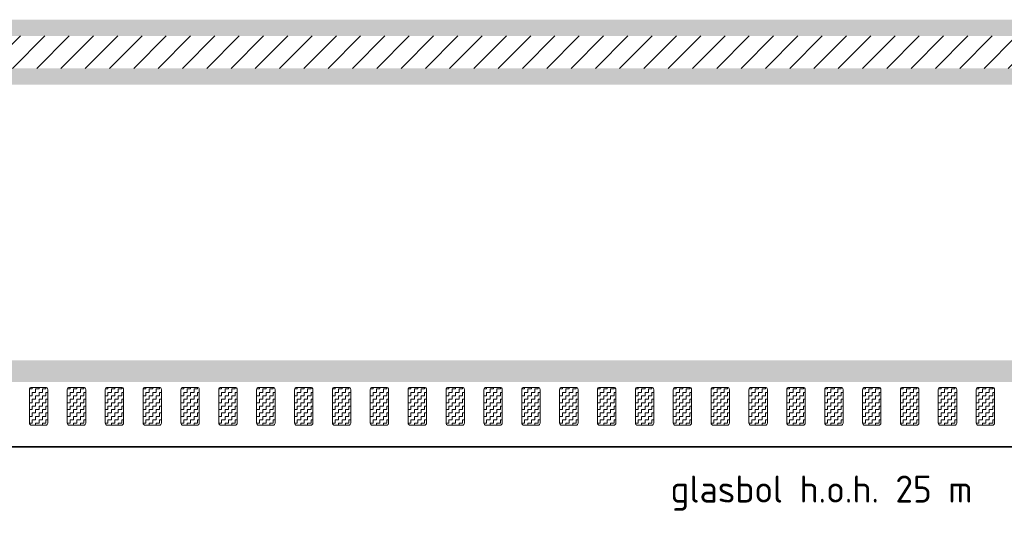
# Model space of a CAD drawing. Header units: metres. Extents: x -699 to 2316, y -1199 to 781.
# Tile 157 of 256: x -22.22 to -13.12, y -88.44 to -83.82. Entities that reach past the tile are written whole.
import ezdxf

# ---------------------------------------------------------------- set-up
doc = ezdxf.new("R2010")
doc.units = ezdxf.units.M
for name, color, linetype, lineweight in [('N-WA-VW-MARKERING_DYNAMISCH-G', 7, 'Continuous', 35), ('N-WE-VH-KANTVERHARDING-G', 210, 'Continuous', 35), ('N-WE-VW-MARKERING_LANGS_STREEP_DOORGETROKKEN_015-G', 7, 'Continuous', 13), ('N-WE-VW-MARKERING_LANGS_STREEP_DOORGETROKKEN_020-G', 7, 'Continuous', 18), ('N-WE-VW-MARKERING_LANGS_STREEP_GROEN-G', 7, 'Continuous', 35), ('X-XX-AL-AANPIJLING-M-100', 7, 'Continuous', 18)]:
    doc.layers.add(name, color=color, linetype=linetype, lineweight=lineweight)
doc.styles.add('NLCS-ISO Standaard', font='NLCS-ISO.ttf')

msp = doc.modelspace()

# ---------------------------------------------------------------- hatches: boundary and pattern name
at = {"layer": 'N-WA-VW-MARKERING_DYNAMISCH-G', "lineweight": 9}
h = msp.add_hatch(dxfattribs=at)
h.set_pattern_fill('ZIGZAG', color=8, scale=0.01, angle=50.39495, style=0)
h.set_pattern_definition([(1e-09, (277484.772794, -444237.322383), (0.0317499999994, 0.0317500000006), [0.03175, -0.03175]), (90, (277484.804544, -444237.322383), (-0.0317500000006, 0.0317499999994), [0.03175, -0.03175])])
edge = h.paths.add_edge_path()
edge.add_line((-22.1074, -87.2243), (-21.9774, -87.2243))
edge.add_arc((-21.9774, -87.2443), 0.02, 0, 90, ccw=False)
edge.add_line((-21.9574, -87.2443), (-21.9574, -87.5543))
edge.add_arc((-21.9774, -87.5543), 0.02, 270, 360, ccw=False)
edge.add_line((-21.9774, -87.5743), (-22.1074, -87.5743))
edge.add_arc((-22.1074, -87.5543), 0.02, 180, 270, ccw=False)
edge.add_line((-22.1274, -87.5543), (-22.1274, -87.2443))
edge.add_arc((-22.1074, -87.2443), 0.02, 90, 180, ccw=False)
h = msp.add_hatch(dxfattribs=at)
h.set_pattern_fill('ZIGZAG', color=8, scale=0.01, angle=50.39495, style=0)
h.set_pattern_definition([(1e-09, (277485.122794, -444237.322383), (0.0317499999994, 0.0317500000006), [0.03175, -0.03175]), (90, (277485.154544, -444237.322383), (-0.0317500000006, 0.0317499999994), [0.03175, -0.03175])])
edge = h.paths.add_edge_path()
edge.add_line((-21.7574, -87.2243), (-21.6274, -87.2243))
edge.add_arc((-21.6274, -87.2443), 0.02, 0, 90, ccw=False)
edge.add_line((-21.6074, -87.2443), (-21.6074, -87.5543))
edge.add_arc((-21.6274, -87.5543), 0.02, 270, 360, ccw=False)
edge.add_line((-21.6274, -87.5743), (-21.7574, -87.5743))
edge.add_arc((-21.7574, -87.5543), 0.02, 180, 270, ccw=False)
edge.add_line((-21.7774, -87.5543), (-21.7774, -87.2443))
edge.add_arc((-21.7574, -87.2443), 0.02, 90, 180, ccw=False)
h = msp.add_hatch(dxfattribs=at)
h.set_pattern_fill('ZIGZAG', color=8, scale=0.01, angle=50.39495, style=0)
h.set_pattern_definition([(1e-09, (277485.472794, -444237.322383), (0.0317499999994, 0.0317500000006), [0.03175, -0.03175]), (90, (277485.504544, -444237.322383), (-0.0317500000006, 0.0317499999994), [0.03175, -0.03175])])
edge = h.paths.add_edge_path()
edge.add_line((-21.4074, -87.2243), (-21.2774, -87.2243))
edge.add_arc((-21.2774, -87.2443), 0.02, 0, 90, ccw=False)
edge.add_line((-21.2574, -87.2443), (-21.2574, -87.5543))
edge.add_arc((-21.2774, -87.5543), 0.02, 270, 360, ccw=False)
edge.add_line((-21.2774, -87.5743), (-21.4074, -87.5743))
edge.add_arc((-21.4074, -87.5543), 0.02, 180, 270, ccw=False)
edge.add_line((-21.4274, -87.5543), (-21.4274, -87.2443))
edge.add_arc((-21.4074, -87.2443), 0.02, 90, 180, ccw=False)
h = msp.add_hatch(dxfattribs=at)
h.set_pattern_fill('ZIGZAG', color=8, scale=0.01, angle=50.39495, style=0)
h.set_pattern_definition([(1e-09, (277485.822794, -444237.322383), (0.0317499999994, 0.0317500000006), [0.03175, -0.03175]), (90, (277485.854544, -444237.322383), (-0.0317500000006, 0.0317499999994), [0.03175, -0.03175])])
edge = h.paths.add_edge_path()
edge.add_line((-21.0574, -87.2243), (-20.9274, -87.2243))
edge.add_arc((-20.9274, -87.2443), 0.02, 0, 90, ccw=False)
edge.add_line((-20.9074, -87.2443), (-20.9074, -87.5543))
edge.add_arc((-20.9274, -87.5543), 0.02, 270, 360, ccw=False)
edge.add_line((-20.9274, -87.5743), (-21.0574, -87.5743))
edge.add_arc((-21.0574, -87.5543), 0.02, 180, 270, ccw=False)
edge.add_line((-21.0774, -87.5543), (-21.0774, -87.2443))
edge.add_arc((-21.0574, -87.2443), 0.02, 90, 180, ccw=False)
h = msp.add_hatch(dxfattribs=at)
h.set_pattern_fill('ZIGZAG', color=8, scale=0.01, angle=50.39495, style=0)
h.set_pattern_definition([(1e-09, (277486.172794, -444237.322383), (0.0317499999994, 0.0317500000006), [0.03175, -0.03175]), (90, (277486.204544, -444237.322383), (-0.0317500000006, 0.0317499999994), [0.03175, -0.03175])])
edge = h.paths.add_edge_path()
edge.add_line((-20.7074, -87.2243), (-20.5774, -87.2243))
edge.add_arc((-20.5774, -87.2443), 0.02, 0, 90, ccw=False)
edge.add_line((-20.5574, -87.2443), (-20.5574, -87.5543))
edge.add_arc((-20.5774, -87.5543), 0.02, 270, 360, ccw=False)
edge.add_line((-20.5774, -87.5743), (-20.7074, -87.5743))
edge.add_arc((-20.7074, -87.5543), 0.02, 180, 270, ccw=False)
edge.add_line((-20.7274, -87.5543), (-20.7274, -87.2443))
edge.add_arc((-20.7074, -87.2443), 0.02, 90, 180, ccw=False)
h = msp.add_hatch(dxfattribs=at)
h.set_pattern_fill('ZIGZAG', color=8, scale=0.01, angle=50.39495, style=0)
h.set_pattern_definition([(1e-09, (277486.522794, -444237.322383), (0.0317499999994, 0.0317500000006), [0.03175, -0.03175]), (90, (277486.554544, -444237.322383), (-0.0317500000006, 0.0317499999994), [0.03175, -0.03175])])
edge = h.paths.add_edge_path()
edge.add_line((-20.3574, -87.2243), (-20.2274, -87.2243))
edge.add_arc((-20.2274, -87.2443), 0.02, 0, 90, ccw=False)
edge.add_line((-20.2074, -87.2443), (-20.2074, -87.5543))
edge.add_arc((-20.2274, -87.5543), 0.02, 270, 360, ccw=False)
edge.add_line((-20.2274, -87.5743), (-20.3574, -87.5743))
edge.add_arc((-20.3574, -87.5543), 0.02, 180, 270, ccw=False)
edge.add_line((-20.3774, -87.5543), (-20.3774, -87.2443))
edge.add_arc((-20.3574, -87.2443), 0.02, 90, 180, ccw=False)
h = msp.add_hatch(dxfattribs=at)
h.set_pattern_fill('ZIGZAG', color=8, scale=0.01, angle=50.39495, style=0)
h.set_pattern_definition([(1e-09, (277486.872794, -444237.322383), (0.0317499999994, 0.0317500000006), [0.03175, -0.03175]), (90, (277486.904544, -444237.322383), (-0.0317500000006, 0.0317499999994), [0.03175, -0.03175])])
edge = h.paths.add_edge_path()
edge.add_line((-20.0074, -87.2243), (-19.8774, -87.2243))
edge.add_arc((-19.8774, -87.2443), 0.02, 0, 90, ccw=False)
edge.add_line((-19.8574, -87.2443), (-19.8574, -87.5543))
edge.add_arc((-19.8774, -87.5543), 0.02, 270, 360, ccw=False)
edge.add_line((-19.8774, -87.5743), (-20.0074, -87.5743))
edge.add_arc((-20.0074, -87.5543), 0.02, 180, 270, ccw=False)
edge.add_line((-20.0274, -87.5543), (-20.0274, -87.2443))
edge.add_arc((-20.0074, -87.2443), 0.02, 90, 180, ccw=False)
h = msp.add_hatch(dxfattribs=at)
h.set_pattern_fill('ZIGZAG', color=8, scale=0.01, angle=50.39495, style=0)
h.set_pattern_definition([(1e-09, (277487.222794, -444237.322383), (0.0317499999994, 0.0317500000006), [0.03175, -0.03175]), (90, (277487.254544, -444237.322383), (-0.0317500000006, 0.0317499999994), [0.03175, -0.03175])])
edge = h.paths.add_edge_path()
edge.add_line((-19.6574, -87.2243), (-19.5274, -87.2243))
edge.add_arc((-19.5274, -87.2443), 0.02, 0, 90, ccw=False)
edge.add_line((-19.5074, -87.2443), (-19.5074, -87.5543))
edge.add_arc((-19.5274, -87.5543), 0.02, 270, 360, ccw=False)
edge.add_line((-19.5274, -87.5743), (-19.6574, -87.5743))
edge.add_arc((-19.6574, -87.5543), 0.02, 180, 270, ccw=False)
edge.add_line((-19.6774, -87.5543), (-19.6774, -87.2443))
edge.add_arc((-19.6574, -87.2443), 0.02, 90, 180, ccw=False)
h = msp.add_hatch(dxfattribs=at)
h.set_pattern_fill('ZIGZAG', color=8, scale=0.01, angle=50.39495, style=0)
h.set_pattern_definition([(1e-09, (277487.572794, -444237.322383), (0.0317499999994, 0.0317500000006), [0.03175, -0.03175]), (90, (277487.604544, -444237.322383), (-0.0317500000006, 0.0317499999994), [0.03175, -0.03175])])
edge = h.paths.add_edge_path()
edge.add_line((-19.3074, -87.2243), (-19.1774, -87.2243))
edge.add_arc((-19.1774, -87.2443), 0.02, 0, 90, ccw=False)
edge.add_line((-19.1574, -87.2443), (-19.1574, -87.5543))
edge.add_arc((-19.1774, -87.5543), 0.02, 270, 360, ccw=False)
edge.add_line((-19.1774, -87.5743), (-19.3074, -87.5743))
edge.add_arc((-19.3074, -87.5543), 0.02, 180, 270, ccw=False)
edge.add_line((-19.3274, -87.5543), (-19.3274, -87.2443))
edge.add_arc((-19.3074, -87.2443), 0.02, 90, 180, ccw=False)
h = msp.add_hatch(dxfattribs=at)
h.set_pattern_fill('ZIGZAG', color=8, scale=0.01, angle=50.39495, style=0)
h.set_pattern_definition([(1e-09, (277487.922794, -444237.322383), (0.0317499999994, 0.0317500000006), [0.03175, -0.03175]), (90, (277487.954544, -444237.322383), (-0.0317500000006, 0.0317499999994), [0.03175, -0.03175])])
edge = h.paths.add_edge_path()
edge.add_line((-18.9574, -87.2243), (-18.8274, -87.2243))
edge.add_arc((-18.8274, -87.2443), 0.02, 0, 90, ccw=False)
edge.add_line((-18.8074, -87.2443), (-18.8074, -87.5543))
edge.add_arc((-18.8274, -87.5543), 0.02, 270, 360, ccw=False)
edge.add_line((-18.8274, -87.5743), (-18.9574, -87.5743))
edge.add_arc((-18.9574, -87.5543), 0.02, 180, 270, ccw=False)
edge.add_line((-18.9774, -87.5543), (-18.9774, -87.2443))
edge.add_arc((-18.9574, -87.2443), 0.02, 90, 180, ccw=False)
h = msp.add_hatch(dxfattribs=at)
h.set_pattern_fill('ZIGZAG', color=8, scale=0.01, angle=50.39495, style=0)
h.set_pattern_definition([(1e-09, (277488.272794, -444237.322383), (0.0317499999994, 0.0317500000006), [0.03175, -0.03175]), (90, (277488.304544, -444237.322383), (-0.0317500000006, 0.0317499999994), [0.03175, -0.03175])])
edge = h.paths.add_edge_path()
edge.add_line((-18.6074, -87.2243), (-18.4774, -87.2243))
edge.add_arc((-18.4774, -87.2443), 0.02, 0, 90, ccw=False)
edge.add_line((-18.4574, -87.2443), (-18.4574, -87.5543))
edge.add_arc((-18.4774, -87.5543), 0.02, 270, 360, ccw=False)
edge.add_line((-18.4774, -87.5743), (-18.6074, -87.5743))
edge.add_arc((-18.6074, -87.5543), 0.02, 180, 270, ccw=False)
edge.add_line((-18.6274, -87.5543), (-18.6274, -87.2443))
edge.add_arc((-18.6074, -87.2443), 0.02, 90, 180, ccw=False)
h = msp.add_hatch(dxfattribs=at)
h.set_pattern_fill('ZIGZAG', color=8, scale=0.01, angle=50.39495, style=0)
h.set_pattern_definition([(1e-09, (277488.622794, -444237.322383), (0.0317499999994, 0.0317500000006), [0.03175, -0.03175]), (90, (277488.654544, -444237.322383), (-0.0317500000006, 0.0317499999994), [0.03175, -0.03175])])
edge = h.paths.add_edge_path()
edge.add_line((-18.2574, -87.2243), (-18.1274, -87.2243))
edge.add_arc((-18.1274, -87.2443), 0.02, 0, 90, ccw=False)
edge.add_line((-18.1074, -87.2443), (-18.1074, -87.5543))
edge.add_arc((-18.1274, -87.5543), 0.02, 270, 360, ccw=False)
edge.add_line((-18.1274, -87.5743), (-18.2574, -87.5743))
edge.add_arc((-18.2574, -87.5543), 0.02, 180, 270, ccw=False)
edge.add_line((-18.2774, -87.5543), (-18.2774, -87.2443))
edge.add_arc((-18.2574, -87.2443), 0.02, 90, 180, ccw=False)
h = msp.add_hatch(dxfattribs=at)
h.set_pattern_fill('ZIGZAG', color=8, scale=0.01, angle=50.39495, style=0)
h.set_pattern_definition([(1e-09, (277488.972794, -444237.322383), (0.0317499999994, 0.0317500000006), [0.03175, -0.03175]), (90, (277489.004544, -444237.322383), (-0.0317500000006, 0.0317499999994), [0.03175, -0.03175])])
edge = h.paths.add_edge_path()
edge.add_line((-17.9074, -87.2243), (-17.7774, -87.2243))
edge.add_arc((-17.7774, -87.2443), 0.02, 0, 90, ccw=False)
edge.add_line((-17.7574, -87.2443), (-17.7574, -87.5543))
edge.add_arc((-17.7774, -87.5543), 0.02, 270, 360, ccw=False)
edge.add_line((-17.7774, -87.5743), (-17.9074, -87.5743))
edge.add_arc((-17.9074, -87.5543), 0.02, 180, 270, ccw=False)
edge.add_line((-17.9274, -87.5543), (-17.9274, -87.2443))
edge.add_arc((-17.9074, -87.2443), 0.02, 90, 180, ccw=False)
h = msp.add_hatch(dxfattribs=at)
h.set_pattern_fill('ZIGZAG', color=8, scale=0.01, angle=50.39495, style=0)
h.set_pattern_definition([(1e-09, (277489.322794, -444237.322383), (0.0317499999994, 0.0317500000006), [0.03175, -0.03175]), (90, (277489.354544, -444237.322383), (-0.0317500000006, 0.0317499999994), [0.03175, -0.03175])])
edge = h.paths.add_edge_path()
edge.add_line((-17.5574, -87.2243), (-17.4274, -87.2243))
edge.add_arc((-17.4274, -87.2443), 0.02, 0, 90, ccw=False)
edge.add_line((-17.4074, -87.2443), (-17.4074, -87.5543))
edge.add_arc((-17.4274, -87.5543), 0.02, 270, 360, ccw=False)
edge.add_line((-17.4274, -87.5743), (-17.5574, -87.5743))
edge.add_arc((-17.5574, -87.5543), 0.02, 180, 270, ccw=False)
edge.add_line((-17.5774, -87.5543), (-17.5774, -87.2443))
edge.add_arc((-17.5574, -87.2443), 0.02, 90, 180, ccw=False)
h = msp.add_hatch(dxfattribs=at)
h.set_pattern_fill('ZIGZAG', color=8, scale=0.01, angle=50.39495, style=0)
h.set_pattern_definition([(1e-09, (277489.672794, -444237.322383), (0.0317499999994, 0.0317500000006), [0.03175, -0.03175]), (90, (277489.704544, -444237.322383), (-0.0317500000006, 0.0317499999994), [0.03175, -0.03175])])
edge = h.paths.add_edge_path()
edge.add_line((-17.2074, -87.2243), (-17.0774, -87.2243))
edge.add_arc((-17.0774, -87.2443), 0.02, 0, 90, ccw=False)
edge.add_line((-17.0574, -87.2443), (-17.0574, -87.5543))
edge.add_arc((-17.0774, -87.5543), 0.02, 270, 360, ccw=False)
edge.add_line((-17.0774, -87.5743), (-17.2074, -87.5743))
edge.add_arc((-17.2074, -87.5543), 0.02, 180, 270, ccw=False)
edge.add_line((-17.2274, -87.5543), (-17.2274, -87.2443))
edge.add_arc((-17.2074, -87.2443), 0.02, 90, 180, ccw=False)
h = msp.add_hatch(dxfattribs=at)
h.set_pattern_fill('ZIGZAG', color=8, scale=0.01, angle=50.39495, style=0)
h.set_pattern_definition([(1e-09, (277490.022794, -444237.322383), (0.0317499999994, 0.0317500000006), [0.03175, -0.03175]), (90, (277490.054544, -444237.322383), (-0.0317500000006, 0.0317499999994), [0.03175, -0.03175])])
edge = h.paths.add_edge_path()
edge.add_line((-16.8574, -87.2243), (-16.7274, -87.2243))
edge.add_arc((-16.7274, -87.2443), 0.02, 0, 90, ccw=False)
edge.add_line((-16.7074, -87.2443), (-16.7074, -87.5543))
edge.add_arc((-16.7274, -87.5543), 0.02, 270, 360, ccw=False)
edge.add_line((-16.7274, -87.5743), (-16.8574, -87.5743))
edge.add_arc((-16.8574, -87.5543), 0.02, 180, 270, ccw=False)
edge.add_line((-16.8774, -87.5543), (-16.8774, -87.2443))
edge.add_arc((-16.8574, -87.2443), 0.02, 90, 180, ccw=False)
h = msp.add_hatch(dxfattribs=at)
h.set_pattern_fill('ZIGZAG', color=8, scale=0.01, angle=50.39495, style=0)
h.set_pattern_definition([(1e-09, (277490.372794, -444237.322383), (0.0317499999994, 0.0317500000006), [0.03175, -0.03175]), (90, (277490.404544, -444237.322383), (-0.0317500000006, 0.0317499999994), [0.03175, -0.03175])])
edge = h.paths.add_edge_path()
edge.add_line((-16.5074, -87.2243), (-16.3774, -87.2243))
edge.add_arc((-16.3774, -87.2443), 0.02, 0, 90, ccw=False)
edge.add_line((-16.3574, -87.2443), (-16.3574, -87.5543))
edge.add_arc((-16.3774, -87.5543), 0.02, 270, 360, ccw=False)
edge.add_line((-16.3774, -87.5743), (-16.5074, -87.5743))
edge.add_arc((-16.5074, -87.5543), 0.02, 180, 270, ccw=False)
edge.add_line((-16.5274, -87.5543), (-16.5274, -87.2443))
edge.add_arc((-16.5074, -87.2443), 0.02, 90, 180, ccw=False)
h = msp.add_hatch(dxfattribs=at)
h.set_pattern_fill('ZIGZAG', color=8, scale=0.01, angle=50.39495, style=0)
h.set_pattern_definition([(1e-09, (277490.722794, -444237.322383), (0.0317499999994, 0.0317500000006), [0.03175, -0.03175]), (90, (277490.754544, -444237.322383), (-0.0317500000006, 0.0317499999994), [0.03175, -0.03175])])
edge = h.paths.add_edge_path()
edge.add_line((-16.1574, -87.2243), (-16.0274, -87.2243))
edge.add_arc((-16.0274, -87.2443), 0.02, 0, 90, ccw=False)
edge.add_line((-16.0074, -87.2443), (-16.0074, -87.5543))
edge.add_arc((-16.0274, -87.5543), 0.02, 270, 360, ccw=False)
edge.add_line((-16.0274, -87.5743), (-16.1574, -87.5743))
edge.add_arc((-16.1574, -87.5543), 0.02, 180, 270, ccw=False)
edge.add_line((-16.1774, -87.5543), (-16.1774, -87.2443))
edge.add_arc((-16.1574, -87.2443), 0.02, 90, 180, ccw=False)
h = msp.add_hatch(dxfattribs=at)
h.set_pattern_fill('ZIGZAG', color=8, scale=0.01, angle=50.39495, style=0)
h.set_pattern_definition([(1e-09, (277491.072794, -444237.322383), (0.0317499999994, 0.0317500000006), [0.03175, -0.03175]), (90, (277491.104544, -444237.322383), (-0.0317500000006, 0.0317499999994), [0.03175, -0.03175])])
edge = h.paths.add_edge_path()
edge.add_line((-15.8074, -87.2243), (-15.6774, -87.2243))
edge.add_arc((-15.6774, -87.2443), 0.02, 0, 90, ccw=False)
edge.add_line((-15.6574, -87.2443), (-15.6574, -87.5543))
edge.add_arc((-15.6774, -87.5543), 0.02, 270, 360, ccw=False)
edge.add_line((-15.6774, -87.5743), (-15.8074, -87.5743))
edge.add_arc((-15.8074, -87.5543), 0.02, 180, 270, ccw=False)
edge.add_line((-15.8274, -87.5543), (-15.8274, -87.2443))
edge.add_arc((-15.8074, -87.2443), 0.02, 90, 180, ccw=False)
h = msp.add_hatch(dxfattribs=at)
h.set_pattern_fill('ZIGZAG', color=8, scale=0.01, angle=50.39495, style=0)
h.set_pattern_definition([(1e-09, (277491.422794, -444237.322383), (0.0317499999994, 0.0317500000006), [0.03175, -0.03175]), (90, (277491.454544, -444237.322383), (-0.0317500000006, 0.0317499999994), [0.03175, -0.03175])])
edge = h.paths.add_edge_path()
edge.add_line((-15.4574, -87.2243), (-15.3274, -87.2243))
edge.add_arc((-15.3274, -87.2443), 0.02, 0, 90, ccw=False)
edge.add_line((-15.3074, -87.2443), (-15.3074, -87.5543))
edge.add_arc((-15.3274, -87.5543), 0.02, 270, 360, ccw=False)
edge.add_line((-15.3274, -87.5743), (-15.4574, -87.5743))
edge.add_arc((-15.4574, -87.5543), 0.02, 180, 270, ccw=False)
edge.add_line((-15.4774, -87.5543), (-15.4774, -87.2443))
edge.add_arc((-15.4574, -87.2443), 0.02, 90, 180, ccw=False)
h = msp.add_hatch(dxfattribs=at)
h.set_pattern_fill('ZIGZAG', color=8, scale=0.01, angle=50.39495, style=0)
h.set_pattern_definition([(1e-09, (277491.772794, -444237.322383), (0.0317499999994, 0.0317500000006), [0.03175, -0.03175]), (90, (277491.804544, -444237.322383), (-0.0317500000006, 0.0317499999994), [0.03175, -0.03175])])
edge = h.paths.add_edge_path()
edge.add_line((-15.1074, -87.2243), (-14.9774, -87.2243))
edge.add_arc((-14.9774, -87.2443), 0.02, 0, 90, ccw=False)
edge.add_line((-14.9574, -87.2443), (-14.9574, -87.5543))
edge.add_arc((-14.9774, -87.5543), 0.02, 270, 360, ccw=False)
edge.add_line((-14.9774, -87.5743), (-15.1074, -87.5743))
edge.add_arc((-15.1074, -87.5543), 0.02, 180, 270, ccw=False)
edge.add_line((-15.1274, -87.5543), (-15.1274, -87.2443))
edge.add_arc((-15.1074, -87.2443), 0.02, 90, 180, ccw=False)
h = msp.add_hatch(dxfattribs=at)
h.set_pattern_fill('ZIGZAG', color=8, scale=0.01, angle=50.39495, style=0)
h.set_pattern_definition([(1e-09, (277492.122794, -444237.322383), (0.0317499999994, 0.0317500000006), [0.03175, -0.03175]), (90, (277492.154544, -444237.322383), (-0.0317500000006, 0.0317499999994), [0.03175, -0.03175])])
edge = h.paths.add_edge_path()
edge.add_line((-14.7574, -87.2243), (-14.6274, -87.2243))
edge.add_arc((-14.6274, -87.2443), 0.02, 0, 90, ccw=False)
edge.add_line((-14.6074, -87.2443), (-14.6074, -87.5543))
edge.add_arc((-14.6274, -87.5543), 0.02, 270, 360, ccw=False)
edge.add_line((-14.6274, -87.5743), (-14.7574, -87.5743))
edge.add_arc((-14.7574, -87.5543), 0.02, 180, 270, ccw=False)
edge.add_line((-14.7774, -87.5543), (-14.7774, -87.2443))
edge.add_arc((-14.7574, -87.2443), 0.02, 90, 180, ccw=False)
h = msp.add_hatch(dxfattribs=at)
h.set_pattern_fill('ZIGZAG', color=8, scale=0.01, angle=50.39495, style=0)
h.set_pattern_definition([(1e-09, (277492.472794, -444237.322383), (0.0317499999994, 0.0317500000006), [0.03175, -0.03175]), (90, (277492.504544, -444237.322383), (-0.0317500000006, 0.0317499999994), [0.03175, -0.03175])])
edge = h.paths.add_edge_path()
edge.add_line((-14.4074, -87.2243), (-14.2774, -87.2243))
edge.add_arc((-14.2774, -87.2443), 0.02, 0, 90, ccw=False)
edge.add_line((-14.2574, -87.2443), (-14.2574, -87.5543))
edge.add_arc((-14.2774, -87.5543), 0.02, 270, 360, ccw=False)
edge.add_line((-14.2774, -87.5743), (-14.4074, -87.5743))
edge.add_arc((-14.4074, -87.5543), 0.02, 180, 270, ccw=False)
edge.add_line((-14.4274, -87.5543), (-14.4274, -87.2443))
edge.add_arc((-14.4074, -87.2443), 0.02, 90, 180, ccw=False)
h = msp.add_hatch(dxfattribs=at)
h.set_pattern_fill('ZIGZAG', color=8, scale=0.01, angle=50.39495, style=0)
h.set_pattern_definition([(1e-09, (277492.822794, -444237.322383), (0.0317499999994, 0.0317500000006), [0.03175, -0.03175]), (90, (277492.854544, -444237.322383), (-0.0317500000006, 0.0317499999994), [0.03175, -0.03175])])
edge = h.paths.add_edge_path()
edge.add_line((-14.0574, -87.2243), (-13.9274, -87.2243))
edge.add_arc((-13.9274, -87.2443), 0.02, 0, 90, ccw=False)
edge.add_line((-13.9074, -87.2443), (-13.9074, -87.5543))
edge.add_arc((-13.9274, -87.5543), 0.02, 270, 360, ccw=False)
edge.add_line((-13.9274, -87.5743), (-14.0574, -87.5743))
edge.add_arc((-14.0574, -87.5543), 0.02, 180, 270, ccw=False)
edge.add_line((-14.0774, -87.5543), (-14.0774, -87.2443))
edge.add_arc((-14.0574, -87.2443), 0.02, 90, 180, ccw=False)
h = msp.add_hatch(dxfattribs=at)
h.set_pattern_fill('ZIGZAG', color=8, scale=0.01, angle=50.39495, style=0)
h.set_pattern_definition([(1e-09, (277493.172794, -444237.322383), (0.0317499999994, 0.0317500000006), [0.03175, -0.03175]), (90, (277493.204544, -444237.322383), (-0.0317500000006, 0.0317499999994), [0.03175, -0.03175])])
edge = h.paths.add_edge_path()
edge.add_line((-13.7074, -87.2243), (-13.5774, -87.2243))
edge.add_arc((-13.5774, -87.2443), 0.02, 0, 90, ccw=False)
edge.add_line((-13.5574, -87.2443), (-13.5574, -87.5543))
edge.add_arc((-13.5774, -87.5543), 0.02, 270, 360, ccw=False)
edge.add_line((-13.5774, -87.5743), (-13.7074, -87.5743))
edge.add_arc((-13.7074, -87.5543), 0.02, 180, 270, ccw=False)
edge.add_line((-13.7274, -87.5543), (-13.7274, -87.2443))
edge.add_arc((-13.7074, -87.2443), 0.02, 90, 180, ccw=False)
h = msp.add_hatch(dxfattribs=at)
h.set_pattern_fill('ZIGZAG', color=8, scale=0.01, angle=50.39495, style=0)
h.set_pattern_definition([(1e-09, (277493.522794, -444237.322383), (0.0317499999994, 0.0317500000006), [0.03175, -0.03175]), (90, (277493.554544, -444237.322383), (-0.0317500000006, 0.0317499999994), [0.03175, -0.03175])])
edge = h.paths.add_edge_path()
edge.add_line((-13.3574, -87.2243), (-13.2274, -87.2243))
edge.add_arc((-13.2274, -87.2443), 0.02, 0, 90, ccw=False)
edge.add_line((-13.2074, -87.2443), (-13.2074, -87.5543))
edge.add_arc((-13.2274, -87.5543), 0.02, 270, 360, ccw=False)
edge.add_line((-13.2274, -87.5743), (-13.3574, -87.5743))
edge.add_arc((-13.3574, -87.5543), 0.02, 180, 270, ccw=False)
edge.add_line((-13.3774, -87.5543), (-13.3774, -87.2443))
edge.add_arc((-13.3574, -87.2443), 0.02, 90, 180, ccw=False)
at = {"layer": 'N-WE-VW-MARKERING_LANGS_STREEP_GROEN-G', "true_color": 0x478a84}
h = msp.add_hatch(dxfattribs=at)
h.set_pattern_fill('ANSI31', color=137, scale=0.05, style=0)
h.set_pattern_definition([(45, (0, -0.25), (-0.1122532, 0.1122532), [])])
h.paths.add_polyline_path([(-37.6044, -83.9743), (-4.3377, -83.9743), (-4.3377, -84.2743), (-37.6044, -84.2743)])

# ---------------------------------------------------------------- linework, layer by layer
at = {"layer": 'N-WA-VW-MARKERING_DYNAMISCH-G', "color": 8, "lineweight": 9}
for points in [[(-22.1074, -87.2243), (-21.9774, -87.2243, -0.414214), (-21.9574, -87.2443), (-21.9574, -87.5543, -0.414214), (-21.9774, -87.5743), (-22.1074, -87.5743, -0.414214), (-22.1274, -87.5543), (-22.1274, -87.2443, -0.414214)], [(-21.7574, -87.2243), (-21.6274, -87.2243, -0.414214), (-21.6074, -87.2443), (-21.6074, -87.5543, -0.414214), (-21.6274, -87.5743), (-21.7574, -87.5743, -0.414214), (-21.7774, -87.5543), (-21.7774, -87.2443, -0.414214)], [(-21.4074, -87.2243), (-21.2774, -87.2243, -0.414214), (-21.2574, -87.2443), (-21.2574, -87.5543, -0.414214), (-21.2774, -87.5743), (-21.4074, -87.5743, -0.414214), (-21.4274, -87.5543), (-21.4274, -87.2443, -0.414214)], [(-21.0574, -87.2243), (-20.9274, -87.2243, -0.414214), (-20.9074, -87.2443), (-20.9074, -87.5543, -0.414214), (-20.9274, -87.5743), (-21.0574, -87.5743, -0.414214), (-21.0774, -87.5543), (-21.0774, -87.2443, -0.414214)], [(-20.7074, -87.2243), (-20.5774, -87.2243, -0.414214), (-20.5574, -87.2443), (-20.5574, -87.5543, -0.414214), (-20.5774, -87.5743), (-20.7074, -87.5743, -0.414214), (-20.7274, -87.5543), (-20.7274, -87.2443, -0.414214)], [(-20.3574, -87.2243), (-20.2274, -87.2243, -0.414214), (-20.2074, -87.2443), (-20.2074, -87.5543, -0.414214), (-20.2274, -87.5743), (-20.3574, -87.5743, -0.414214), (-20.3774, -87.5543), (-20.3774, -87.2443, -0.414214)], [(-20.0074, -87.2243), (-19.8774, -87.2243, -0.414214), (-19.8574, -87.2443), (-19.8574, -87.5543, -0.414214), (-19.8774, -87.5743), (-20.0074, -87.5743, -0.414214), (-20.0274, -87.5543), (-20.0274, -87.2443, -0.414214)], [(-19.6574, -87.2243), (-19.5274, -87.2243, -0.414214), (-19.5074, -87.2443), (-19.5074, -87.5543, -0.414214), (-19.5274, -87.5743), (-19.6574, -87.5743, -0.414214), (-19.6774, -87.5543), (-19.6774, -87.2443, -0.414214)], [(-19.3074, -87.2243), (-19.1774, -87.2243, -0.414214), (-19.1574, -87.2443), (-19.1574, -87.5543, -0.414214), (-19.1774, -87.5743), (-19.3074, -87.5743, -0.414214), (-19.3274, -87.5543), (-19.3274, -87.2443, -0.414214)], [(-18.9574, -87.2243), (-18.8274, -87.2243, -0.414214), (-18.8074, -87.2443), (-18.8074, -87.5543, -0.414214), (-18.8274, -87.5743), (-18.9574, -87.5743, -0.414214), (-18.9774, -87.5543), (-18.9774, -87.2443, -0.414214)], [(-18.6074, -87.2243), (-18.4774, -87.2243, -0.414214), (-18.4574, -87.2443), (-18.4574, -87.5543, -0.414214), (-18.4774, -87.5743), (-18.6074, -87.5743, -0.414214), (-18.6274, -87.5543), (-18.6274, -87.2443, -0.414214)], [(-18.2574, -87.2243), (-18.1274, -87.2243, -0.414214), (-18.1074, -87.2443), (-18.1074, -87.5543, -0.414214), (-18.1274, -87.5743), (-18.2574, -87.5743, -0.414214), (-18.2774, -87.5543), (-18.2774, -87.2443, -0.414214)], [(-17.9074, -87.2243), (-17.7774, -87.2243, -0.414214), (-17.7574, -87.2443), (-17.7574, -87.5543, -0.414214), (-17.7774, -87.5743), (-17.9074, -87.5743, -0.414214), (-17.9274, -87.5543), (-17.9274, -87.2443, -0.414214)], [(-17.5574, -87.2243), (-17.4274, -87.2243, -0.414214), (-17.4074, -87.2443), (-17.4074, -87.5543, -0.414214), (-17.4274, -87.5743), (-17.5574, -87.5743, -0.414214), (-17.5774, -87.5543), (-17.5774, -87.2443, -0.414214)], [(-17.2074, -87.2243), (-17.0774, -87.2243, -0.414214), (-17.0574, -87.2443), (-17.0574, -87.5543, -0.414214), (-17.0774, -87.5743), (-17.2074, -87.5743, -0.414214), (-17.2274, -87.5543), (-17.2274, -87.2443, -0.414214)], [(-16.8574, -87.2243), (-16.7274, -87.2243, -0.414214), (-16.7074, -87.2443), (-16.7074, -87.5543, -0.414214), (-16.7274, -87.5743), (-16.8574, -87.5743, -0.414214), (-16.8774, -87.5543), (-16.8774, -87.2443, -0.414214)], [(-16.5074, -87.2243), (-16.3774, -87.2243, -0.414214), (-16.3574, -87.2443), (-16.3574, -87.5543, -0.414214), (-16.3774, -87.5743), (-16.5074, -87.5743, -0.414214), (-16.5274, -87.5543), (-16.5274, -87.2443, -0.414214)], [(-16.1574, -87.2243), (-16.0274, -87.2243, -0.414214), (-16.0074, -87.2443), (-16.0074, -87.5543, -0.414214), (-16.0274, -87.5743), (-16.1574, -87.5743, -0.414214), (-16.1774, -87.5543), (-16.1774, -87.2443, -0.414214)], [(-15.8074, -87.2243), (-15.6774, -87.2243, -0.414214), (-15.6574, -87.2443), (-15.6574, -87.5543, -0.414214), (-15.6774, -87.5743), (-15.8074, -87.5743, -0.414214), (-15.8274, -87.5543), (-15.8274, -87.2443, -0.414214)], [(-15.4574, -87.2243), (-15.3274, -87.2243, -0.414214), (-15.3074, -87.2443), (-15.3074, -87.5543, -0.414214), (-15.3274, -87.5743), (-15.4574, -87.5743, -0.414214), (-15.4774, -87.5543), (-15.4774, -87.2443, -0.414214)], [(-15.1074, -87.2243), (-14.9774, -87.2243, -0.414214), (-14.9574, -87.2443), (-14.9574, -87.5543, -0.414214), (-14.9774, -87.5743), (-15.1074, -87.5743, -0.414214), (-15.1274, -87.5543), (-15.1274, -87.2443, -0.414214)], [(-14.7574, -87.2243), (-14.6274, -87.2243, -0.414214), (-14.6074, -87.2443), (-14.6074, -87.5543, -0.414214), (-14.6274, -87.5743), (-14.7574, -87.5743, -0.414214), (-14.7774, -87.5543), (-14.7774, -87.2443, -0.414214)], [(-14.4074, -87.2243), (-14.2774, -87.2243, -0.414214), (-14.2574, -87.2443), (-14.2574, -87.5543, -0.414214), (-14.2774, -87.5743), (-14.4074, -87.5743, -0.414214), (-14.4274, -87.5543), (-14.4274, -87.2443, -0.414214)], [(-14.0574, -87.2243), (-13.9274, -87.2243, -0.414214), (-13.9074, -87.2443), (-13.9074, -87.5543, -0.414214), (-13.9274, -87.5743), (-14.0574, -87.5743, -0.414214), (-14.0774, -87.5543), (-14.0774, -87.2443, -0.414214)], [(-13.7074, -87.2243), (-13.5774, -87.2243, -0.414214), (-13.5574, -87.2443), (-13.5574, -87.5543, -0.414214), (-13.5774, -87.5743), (-13.7074, -87.5743, -0.414214), (-13.7274, -87.5543), (-13.7274, -87.2443, -0.414214)], [(-13.3574, -87.2243), (-13.2274, -87.2243, -0.414214), (-13.2074, -87.2443), (-13.2074, -87.5543, -0.414214), (-13.2274, -87.5743), (-13.3574, -87.5743, -0.414214), (-13.3774, -87.5543), (-13.3774, -87.2443, -0.414214)]]:
    msp.add_lwpolyline(points, format="xyb", close=True, dxfattribs=at)
at = {"layer": 'N-WE-VH-KANTVERHARDING-G'}
msp.add_line((-37.6054, -87.7743), (-4.3377, -87.7743), dxfattribs=at)
at = {"layer": 'N-WE-VW-MARKERING_LANGS_STREEP_DOORGETROKKEN_015-G', "color": 253, "linetype": 'Continuous'}
for points in [[(-37.6044, -83.8243), (-4.3377, -83.8243), (-37.6044, -83.9743), (-4.3377, -83.9743)], [(-37.6044, -84.4243), (-4.3377, -84.4243), (-37.6044, -84.2743), (-4.3377, -84.2743)]]:
    msp.add_solid(points, dxfattribs=at)
at = {"layer": 'N-WE-VW-MARKERING_LANGS_STREEP_DOORGETROKKEN_020-G', "color": 253, "linetype": 'Continuous'}
msp.add_solid([(-37.6044, -87.1743), (-4.3377, -87.1743), (-37.6044, -86.9743), (-4.3377, -86.9743)], dxfattribs=at)

# ---------------------------------------------------------------- texts
at = {"layer": 'X-XX-AL-AANPIJLING-M-100', "insert": (-13.4115, -88.3656), "char_height": 0.25, "attachment_point": 9, "style": 'NLCS-ISO Standaard'}
msp.add_mtext('glasbol h.o.h. 25 m', dxfattribs=at)

doc.saveas('drawing.dxf')
